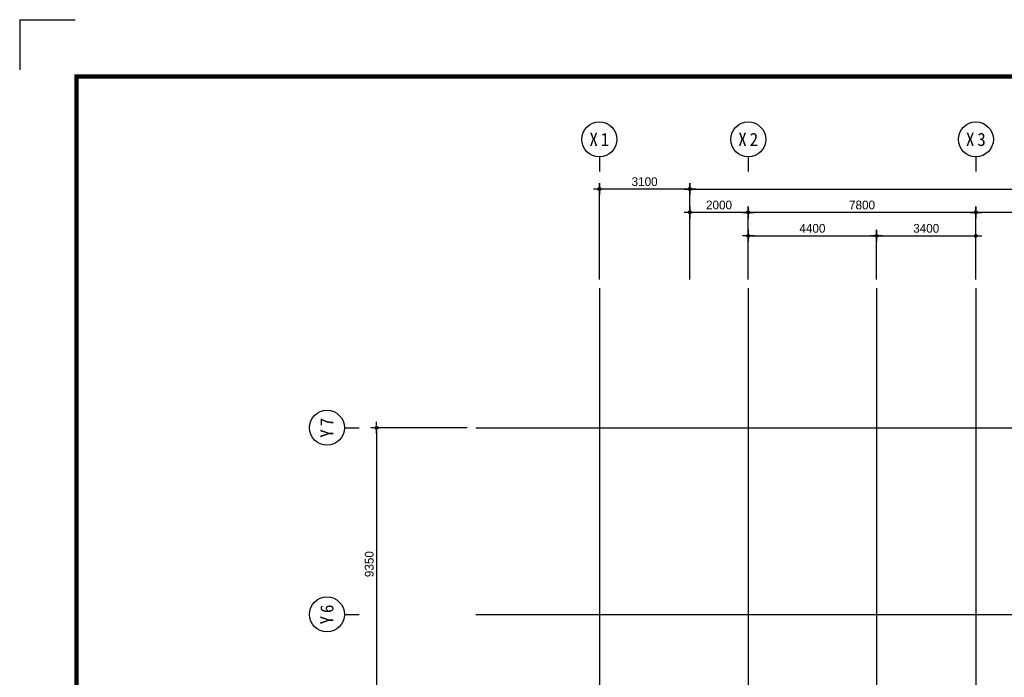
# Model space of a CAD drawing. Header units: millimetres. Extents: x 3837671 to 3921771, y -5256172 to -5196772.
# Tile 8 of 13: x 3837671 to 3871409, y -5219319 to -5196772. Entities that reach past the tile are written whole.
import ezdxf
from ezdxf.enums import TextEntityAlignment as Align

# ---------------------------------------------------------------- set-up
doc = ezdxf.new("R2010")
doc.units = ezdxf.units.MM
doc.header["$MEASUREMENT"] = 0
doc.linetypes.add('CEN', pattern=[66, 60, -2, 2, -2])
doc.layers.get('0').update_dxf_attribs({"linetype": 'CONTINUOUS'})
doc.layers.get('DEFPOINTS').update_dxf_attribs({"linetype": 'CONTINUOUS'})
for name, color, linetype in [('3', 3, 'CONTINUOUS'), ('A_GE_FORM', 7, 'CONTINUOUS'), ('CEN', 13, 'CEN'), ('DI', 1, 'CONTINUOUS'), ('DIM', 7, 'CONTINUOUS')]:
    doc.layers.add(name, color=color, linetype=linetype)
doc.styles.add('GHS', font='txt')
doc.styles.add('HY울릉도 L', font='txt')
doc.styles.add('SDP-S', font='txt')
doc.styles.add('돋움체', font='txt')
doc.dimstyles.new('SMDI-3', dxfattribs={"dimtxt": 3, "dimasz": 1, "dimexe": 2, "dimexo": 3, "dimgap": 1, "dimtad": 1, "dimdsep": 46, "dimtxsty": 'HY울릉도 L', "dimblk": 'Z_DOT', "dimcen": 2.5, "dimdle": 1.5, "dimclrd": 1, "dimclre": 1, "dimclrt": 2, "dimadec": 0, "dimazin": 0, "dimtfac": 1, "dimtix": 1, "dimtmove": 2, "dimatfit": 3, "dimldrblk": 'Z_DOT', "dimfxl": 0, "dimtvp": 1, "dimtolj": 1, "dimtzin": 0, "dimarcsym": 0})

# ---------------------------------------------------------------- blocks, each defined once
blk = doc.blocks.new('Z_DOT')
at = {"layer": 'DIM', "color": 1, "ltscale": 3}
for p, q in [((-2, 0), (2, 0)), ((0, -2), (0, 2))]:
    blk.add_line(p, q, dxfattribs=at)
for radius in [0.5, 0.25]:
    blk.add_circle((0, 0), radius, dxfattribs=at)
blk = doc.blocks.new('*D14')
at = {"layer": 'DEFPOINTS', "color": 0, "ltscale": 3, "transparency": 16777216}
for p in [(3895834, -5202577), (3860634, -5205977), (3895834, -5205977)]:
    blk.add_point(p, dxfattribs=at)
at = {"layer": 'DIM', "color": 1, "lineweight": -2, "ltscale": 3, "transparency": 16777216}
for p, q in [((3860634, -5205677), (3860634, -5202377)), ((3895834, -5205677), (3895834, -5202377)), ((3860734, -5202577), (3895734, -5202577))]:
    blk.add_line(p, q, dxfattribs=at)
at = {"layer": 'DIM', "color": 1, "lineweight": -2, "ltscale": 3, "transparency": 16777216, "xscale": 100, "yscale": 100, "zscale": 100, "rotation": 180}
blk.add_blockref('Z_DOT', (3860634, -5202577), dxfattribs=at)
at = {"layer": 'DIM', "color": 1, "lineweight": -2, "ltscale": 3, "transparency": 16777216, "xscale": 100, "yscale": 100, "zscale": 100}
blk.add_blockref('Z_DOT', (3895834, -5202577), dxfattribs=at)
at = {"layer": 'DIM', "color": 2, "ltscale": 3, "transparency": 16777216, "insert": (3878234, -5202327), "char_height": 300, "attachment_point": 5, "style": 'SDP-S'}
blk.add_mtext('\\A1;35200', dxfattribs=at)
blk = doc.blocks.new('CCS111')
blk.add_line((0, 8), (0, 3))
blk.add_circle((0, 14), 6)
at = {"color": 3, "style": 'GHS'}
for tag, p in [('X', (-2.45, 14.02)), ('1', (1.44, 14.02))]:
    blk.add_attdef(tag, text='', height=4.5, dxfattribs=at).set_placement(p, align=Align.MIDDLE_CENTER)
blk = doc.blocks.new('*D19')
at = {"layer": 'DEFPOINTS', "color": 0, "ltscale": 3, "transparency": 16777216}
for p in [(3870434, -5203377), (3870434, -5205977), (3878234, -5205977)]:
    blk.add_point(p, dxfattribs=at)
at = {"layer": 'DIM', "color": 1, "lineweight": -2, "ltscale": 3, "transparency": 16777216}
for p, q in [((3870434, -5205677), (3870434, -5203177)), ((3878134, -5203377), (3870534, -5203377)), ((3878234, -5205677), (3878234, -5203177))]:
    blk.add_line(p, q, dxfattribs=at)
at = {"layer": 'DIM', "color": 1, "lineweight": -2, "ltscale": 3, "transparency": 16777216, "xscale": 100, "yscale": 100, "zscale": 100, "rotation": 180}
blk.add_blockref('Z_DOT', (3870434, -5203377), dxfattribs=at)
at = {"layer": 'DIM', "color": 1, "lineweight": -2, "ltscale": 3, "transparency": 16777216, "xscale": 100, "yscale": 100, "zscale": 100}
blk.add_blockref('Z_DOT', (3878234, -5203377), dxfattribs=at)
at = {"layer": 'DIM', "color": 2, "ltscale": 3, "transparency": 16777216, "insert": (3874334, -5203127), "char_height": 300, "attachment_point": 5, "style": 'SDP-S'}
blk.add_mtext('\\A1;7800', dxfattribs=at)
blk = doc.blocks.new('*D20')
at = {"layer": 'DEFPOINTS', "color": 0, "ltscale": 3, "transparency": 16777216}
for p in [(3862634, -5203377), (3862634, -5205977), (3870434, -5205977)]:
    blk.add_point(p, dxfattribs=at)
at = {"layer": 'DIM', "color": 1, "lineweight": -2, "ltscale": 3, "transparency": 16777216}
for p, q in [((3862634, -5205677), (3862634, -5203177)), ((3870334, -5203377), (3862734, -5203377)), ((3870434, -5205677), (3870434, -5203177))]:
    blk.add_line(p, q, dxfattribs=at)
at = {"layer": 'DIM', "color": 1, "lineweight": -2, "ltscale": 3, "transparency": 16777216, "xscale": 100, "yscale": 100, "zscale": 100, "rotation": 180}
blk.add_blockref('Z_DOT', (3862634, -5203377), dxfattribs=at)
at = {"layer": 'DIM', "color": 1, "lineweight": -2, "ltscale": 3, "transparency": 16777216, "xscale": 100, "yscale": 100, "zscale": 100}
blk.add_blockref('Z_DOT', (3870434, -5203377), dxfattribs=at)
at = {"layer": 'DIM', "color": 2, "ltscale": 3, "transparency": 16777216, "insert": (3866534, -5203127), "char_height": 300, "attachment_point": 5, "style": 'SDP-S'}
blk.add_mtext('\\A1;7800', dxfattribs=at)
blk = doc.blocks.new('*D21')
at = {"layer": 'DEFPOINTS', "color": 0, "ltscale": 3, "transparency": 16777216}
for p in [(3860634, -5203377), (3860634, -5205977), (3862634, -5205977)]:
    blk.add_point(p, dxfattribs=at)
at = {"layer": 'DIM', "color": 1, "lineweight": -2, "ltscale": 3, "transparency": 16777216}
for p, q in [((3860634, -5205677), (3860634, -5203177)), ((3862534, -5203377), (3860734, -5203377)), ((3862634, -5205677), (3862634, -5203177))]:
    blk.add_line(p, q, dxfattribs=at)
at = {"layer": 'DIM', "color": 1, "lineweight": -2, "ltscale": 3, "transparency": 16777216, "xscale": 100, "yscale": 100, "zscale": 100, "rotation": 180}
blk.add_blockref('Z_DOT', (3860634, -5203377), dxfattribs=at)
at = {"layer": 'DIM', "color": 1, "lineweight": -2, "ltscale": 3, "transparency": 16777216, "xscale": 100, "yscale": 100, "zscale": 100}
blk.add_blockref('Z_DOT', (3862634, -5203377), dxfattribs=at)
at = {"layer": 'DIM', "color": 2, "ltscale": 3, "transparency": 16777216, "insert": (3861634, -5203127), "char_height": 300, "attachment_point": 5, "style": 'SDP-S'}
blk.add_mtext('\\A1;2000', dxfattribs=at)
blk = doc.blocks.new('*D23')
at = {"layer": 'DEFPOINTS', "color": 0, "ltscale": 3, "transparency": 16777216}
for p in [(3867034, -5204178), (3862634, -5205977), (3867034, -5205977)]:
    blk.add_point(p, dxfattribs=at)
at = {"layer": 'DIM', "color": 1, "lineweight": -2, "ltscale": 3, "transparency": 16777216}
for p, q in [((3862634, -5205677), (3862634, -5203978)), ((3867034, -5205677), (3867034, -5203978)), ((3862734, -5204178), (3866934, -5204178))]:
    blk.add_line(p, q, dxfattribs=at)
at = {"layer": 'DIM', "color": 1, "lineweight": -2, "ltscale": 3, "transparency": 16777216, "xscale": 100, "yscale": 100, "zscale": 100, "rotation": 180}
blk.add_blockref('Z_DOT', (3862634, -5204178), dxfattribs=at)
at = {"layer": 'DIM', "color": 1, "lineweight": -2, "ltscale": 3, "transparency": 16777216, "xscale": 100, "yscale": 100, "zscale": 100}
blk.add_blockref('Z_DOT', (3867034, -5204178), dxfattribs=at)
at = {"layer": 'DIM', "color": 2, "ltscale": 3, "transparency": 16777216, "insert": (3864834, -5203927), "char_height": 300, "attachment_point": 5, "style": 'SDP-S'}
blk.add_mtext('\\A1;4400', dxfattribs=at)
blk = doc.blocks.new('*D24')
at = {"layer": 'DEFPOINTS', "color": 0, "ltscale": 3, "transparency": 16777216}
for p in [(3870434, -5204178), (3867034, -5205977), (3870434, -5205977)]:
    blk.add_point(p, dxfattribs=at)
at = {"layer": 'DIM', "color": 1, "lineweight": -2, "ltscale": 3, "transparency": 16777216}
for p, q in [((3867034, -5205677), (3867034, -5203978)), ((3870434, -5205677), (3870434, -5203978)), ((3867134, -5204178), (3870334, -5204178))]:
    blk.add_line(p, q, dxfattribs=at)
at = {"layer": 'DIM', "color": 1, "lineweight": -2, "ltscale": 3, "transparency": 16777216, "xscale": 100, "yscale": 100, "zscale": 100, "rotation": 180}
blk.add_blockref('Z_DOT', (3867034, -5204178), dxfattribs=at)
at = {"layer": 'DIM', "color": 1, "lineweight": -2, "ltscale": 3, "transparency": 16777216, "xscale": 100, "yscale": 100, "zscale": 100}
blk.add_blockref('Z_DOT', (3870434, -5204178), dxfattribs=at)
at = {"layer": 'DIM', "color": 2, "ltscale": 3, "transparency": 16777216, "insert": (3868734, -5203927), "char_height": 300, "attachment_point": 5, "style": 'SDP-S'}
blk.add_mtext('\\A1;3400', dxfattribs=at)
blk = doc.blocks.new('*D26')
at = {"layer": 'DEFPOINTS', "color": 0, "ltscale": 3, "transparency": 16777216}
for p in [(3853299, -5210763), (3849899, -5220113), (3853299, -5220113)]:
    blk.add_point(p, dxfattribs=at)
at = {"layer": 'DIM', "color": 1, "lineweight": -2, "ltscale": 3, "transparency": 16777216}
for p, q in [((3852999, -5210763), (3849699, -5210763)), ((3849899, -5210863), (3849899, -5220013)), ((3852999, -5220113), (3849699, -5220113))]:
    blk.add_line(p, q, dxfattribs=at)
at = {"layer": 'DIM', "color": 1, "lineweight": -2, "ltscale": 3, "transparency": 16777216, "xscale": 100, "yscale": 100, "zscale": 100}
for p, rotation in [((3849899, -5210763), 90), ((3849899, -5220113), 270)]:
    blk.add_blockref('Z_DOT', p, dxfattribs=dict(at, rotation=rotation))
at = {"layer": 'DIM', "color": 2, "ltscale": 3, "transparency": 16777216, "insert": (3849649, -5215438), "char_height": 300, "attachment_point": 5, "rotation": 90, "style": 'SDP-S'}
blk.add_mtext('\\A1;9350', dxfattribs=at)
blk = doc.blocks.new('*D39')
at = {"layer": 'DEFPOINTS', "color": 0, "ltscale": 3, "transparency": 16777216}
for p in [(3857534, -5202577), (3857534, -5205977), (3860634, -5205977)]:
    blk.add_point(p, dxfattribs=at)
at = {"layer": 'DIM', "color": 1, "lineweight": -2, "ltscale": 3, "transparency": 16777216}
for p, q in [((3857534, -5205677), (3857534, -5202377)), ((3860634, -5205677), (3860634, -5202377)), ((3860534, -5202577), (3857634, -5202577))]:
    blk.add_line(p, q, dxfattribs=at)
at = {"layer": 'DIM', "color": 1, "lineweight": -2, "ltscale": 3, "transparency": 16777216, "xscale": 100, "yscale": 100, "zscale": 100, "rotation": 180}
blk.add_blockref('Z_DOT', (3857534, -5202577), dxfattribs=at)
at = {"layer": 'DIM', "color": 1, "lineweight": -2, "ltscale": 3, "transparency": 16777216, "xscale": 100, "yscale": 100, "zscale": 100}
blk.add_blockref('Z_DOT', (3860634, -5202577), dxfattribs=at)
at = {"layer": 'DIM', "color": 2, "ltscale": 3, "transparency": 16777216, "insert": (3859084, -5202327), "char_height": 300, "attachment_point": 5, "style": 'SDP-S'}
blk.add_mtext('\\A1;3100', dxfattribs=at)
blk = doc.blocks.new('sheet _서영')
at = {"layer": 'A_GE_FORM'}
for q in [(-362689.99, -1058481.68), (-362689.99, -1058481.68), (-362670.99, -1058464.44)]:
    blk.add_line((-362689.99, -1058464.44), q, dxfattribs=at)
at = {"layer": 'A_GE_FORM', "const_width": 1.5}
blk.add_lwpolyline([(-361868.49, -1059038.93), (-362670.49, -1059038.93), (-362670.49, -1058483.93), (-361868.49, -1058483.93)], close=True, dxfattribs=at)

msp = doc.modelspace()

# ---------------------------------------------------------------- linework, layer by layer
at = {"layer": 'CEN'}
for p, q in [((3857534.289, -5205977.477), (3857534.289, -5250325.917)), ((3862634.289, -5205977.477), (3862634.289, -5250325.917)), ((3867034.289, -5205977.477), (3867034.289, -5250325.917)), ((3870434.289, -5205977.477), (3870434.289, -5250325.917)), ((3853298.874, -5210762.953), (3904157.54, -5210762.953)), ((3853298.874, -5217162.953), (3904157.54, -5217162.953))]:
    msp.add_line(p, q, dxfattribs=at)

# ---------------------------------------------------------------- block references
at = {"layer": '3', "xscale": 100, "yscale": 100, "zscale": 100}
msp.add_blockref('sheet _서영', (40106670.4, 100649671.693), dxfattribs=at)
at = {"layer": 'DI'}
ref = msp.add_blockref('CCS111', (3857534.289, -5202277.477), dxfattribs=dict(at, xscale=100, yscale=100, zscale=100))
ref.add_attrib('1', '1', dxfattribs={"layer": '0', "color": 3, "height": 450, "style": '돋움체'}).set_placement((3857728.039, -5200876.682), align=Align.MIDDLE_CENTER)
ref.add_attrib('X', 'X', dxfattribs={"layer": '0', "color": 3, "height": 450, "style": '돋움체'}).set_placement((3857339.085, -5200875.686), align=Align.MIDDLE_CENTER)
ref = msp.add_blockref('CCS111', (3862634.289, -5202277.477), dxfattribs=dict(at, xscale=100, yscale=100, zscale=100))
ref.add_attrib('1', '2', dxfattribs={"layer": '0', "color": 3, "height": 450, "style": '돋움체'}).set_placement((3862828.039, -5200876.682), align=Align.MIDDLE_CENTER)
ref.add_attrib('X', 'X', dxfattribs={"layer": '0', "color": 3, "height": 450, "style": '돋움체'}).set_placement((3862439.085, -5200875.686), align=Align.MIDDLE_CENTER)
ref = msp.add_blockref('CCS111', (3870434.289, -5202277.477), dxfattribs=dict(at, xscale=100, yscale=100, zscale=100))
ref.add_attrib('1', '3', dxfattribs={"layer": '0', "color": 3, "height": 450, "style": '돋움체'}).set_placement((3870628.039, -5200876.682), align=Align.MIDDLE_CENTER)
ref.add_attrib('X', 'X', dxfattribs={"layer": '0', "color": 3, "height": 450, "style": '돋움체'}).set_placement((3870239.085, -5200875.686), align=Align.MIDDLE_CENTER)
ref = msp.add_blockref('CCS111', (3849598.874, -5210762.953), dxfattribs=dict(at, xscale=100, yscale=100, zscale=100, rotation=89.99999999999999))
ref.add_attrib('1', '7', dxfattribs={"layer": '0', "color": 3, "height": 450, "rotation": 90, "style": '돋움체'}).set_placement((3848198.079, -5210569.203), align=Align.MIDDLE_CENTER)
ref.add_attrib('X', 'Y', dxfattribs={"layer": '0', "color": 3, "height": 450, "rotation": 90, "style": '돋움체'}).set_placement((3848197.083, -5210958.157), align=Align.MIDDLE_CENTER)
ref = msp.add_blockref('CCS111', (3849598.874, -5217162.953), dxfattribs=dict(at, xscale=100, yscale=100, zscale=100, rotation=89.99999999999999))
ref.add_attrib('1', '6', dxfattribs={"layer": '0', "color": 3, "height": 450, "rotation": 90, "style": '돋움체'}).set_placement((3848198.079, -5216969.203), align=Align.MIDDLE_CENTER)
ref.add_attrib('X', 'Y', dxfattribs={"layer": '0', "color": 3, "height": 450, "rotation": 90, "style": '돋움체'}).set_placement((3848197.083, -5217358.157), align=Align.MIDDLE_CENTER)

# ---------------------------------------------------------------- dimensions: what is measured, and where the dimension line sits
at = {"layer": 'DIM', "ltscale": 3}
for base, p1, p2, picture, middle in [((3857534.289, -5202577.477), (3860634.289, -5205977.477), (3857534.289, -5205977.477), '*D39', (3859084.289, -5202327.274)), ((3895834.289, -5202577.477), (3860634.289, -5205977.477), (3895834.289, -5205977.477), '*D14', (3878234.289, -5202327.274)), ((3860634.289, -5203377.477), (3862634.289, -5205977.477), (3860634.289, -5205977.477), '*D21', (3861634.289, -5203127.274)), ((3862634.289, -5203377.477), (3870434.289, -5205977.477), (3862634.289, -5205977.477), '*D20', (3866534.289, -5203127.274)), ((3870434.289, -5203377.477), (3878234.289, -5205977.477), (3870434.289, -5205977.477), '*D19', (3874334.289, -5203127.274))]:
    dim = msp.add_linear_dim(base=base, p1=p1, p2=p2, dimstyle='SMDI-3', override={"dimscale": 100, "dimtxsty": 'SDP-S'}, dxfattribs=at)
    dim.commit()
    dim.dimension.update_dxf_attribs({"geometry": picture, "text_midpoint": middle})
for base, p1, p2, angle, picture, middle in [((3867034.289, -5204177.519), (3862634.289, -5205977.477), (3867034.289, -5205977.477), 180, '*D23', (3864834.289, -5203927.316)), ((3870434.289, -5204177.519), (3867034.289, -5205977.477), (3870434.289, -5205977.477), 180, '*D24', (3868734.289, -5203927.316)), ((3849898.874, -5220112.953), (3853298.874, -5210762.953), (3853298.874, -5220112.953), 90, '*D26', (3849648.67, -5215437.953))]:
    dim = msp.add_linear_dim(base=base, p1=p1, p2=p2, angle=angle, dimstyle='SMDI-3', override={"dimscale": 100, "dimtxsty": 'SDP-S'}, dxfattribs=at)
    dim.commit()
    dim.dimension.update_dxf_attribs({"geometry": picture, "text_midpoint": middle})

doc.saveas('drawing.dxf')
